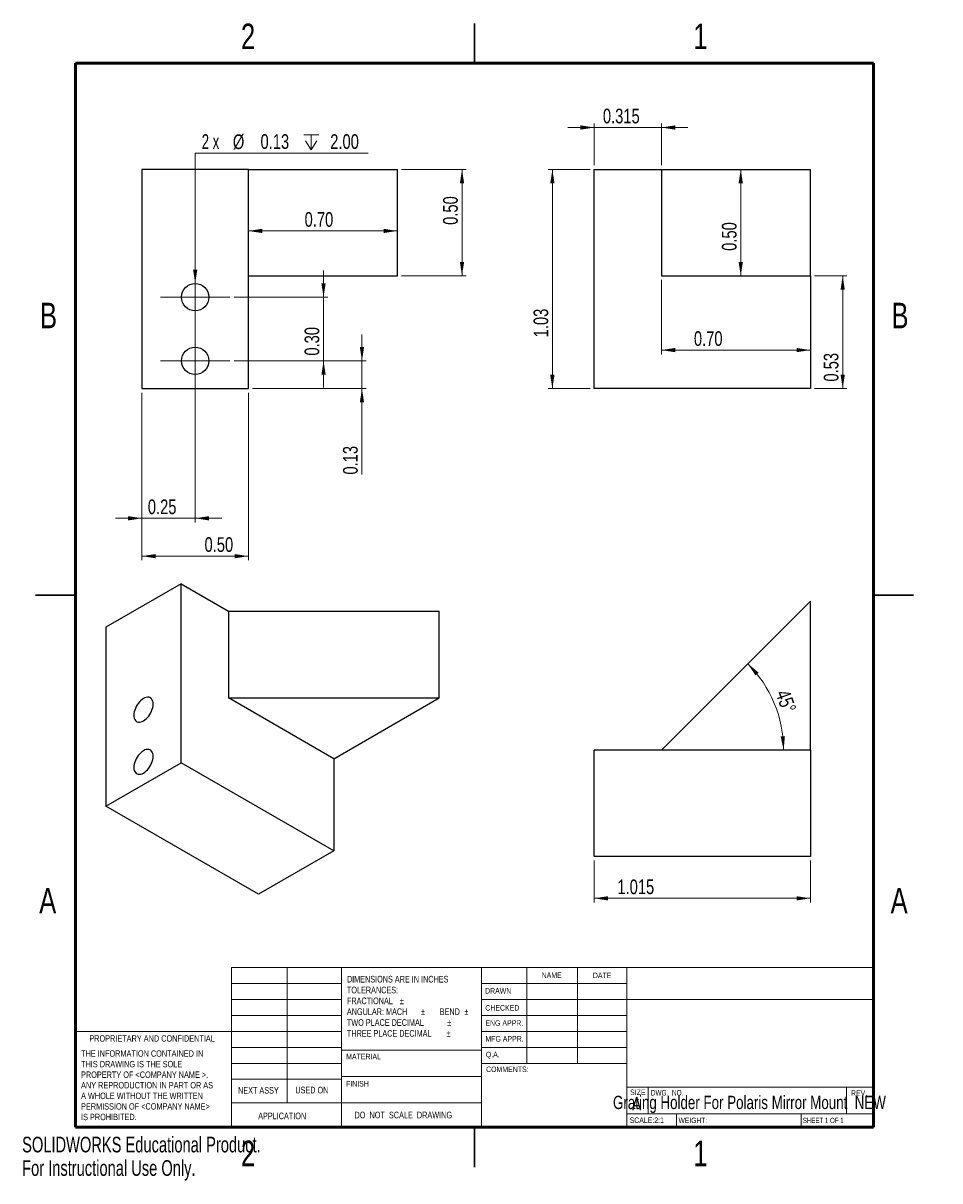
# Model space of a CAD drawing. Header units: inches. Extents: x 0 to 8.6, y 0 to 10.9.
import ezdxf

# ---------------------------------------------------------------- set-up
doc = ezdxf.new("R2010")
doc.units = ezdxf.units.IN
doc.header["$MEASUREMENT"] = 0
doc.styles.add('SLDTEXTSTYLE0', font='TXT', dxfattribs={"width": 0.75})
doc.styles.add('SLDTEXTSTYLE1', font='TXT', dxfattribs={"width": 0.6875})
doc.styles.add('SLDTEXTSTYLE2', font='TXT', dxfattribs={"width": 0.684783})
doc.styles.add('SLDTEXTSTYLE3', font='TXT', dxfattribs={"width": 0.694444})
doc.styles.add('SLDTEXTSTYLE4', font='TXT', dxfattribs={"width": 0.666667})
doc.styles.add('SLDTEXTSTYLE5', font='TXT', dxfattribs={"width": 0.7})
doc.dimstyles.new('SLDDIMSTYLE0', dxfattribs={"dimtxt": 0.137795, "dimasz": 0.13, "dimexe": 0, "dimexo": 0.0625, "dimgap": 0.034449, "dimtad": 1, "dimlfac": 0.5, "dimrnd": 1e-09, "dimzin": 0, "dimdsep": 46, "dimtxsty": 'SLDTEXTSTYLE0', "dimsah": 1, "dimcen": 0.09, "dimadec": 0, "dimazin": 0, "dimtfac": 1, "dimtofl": 0, "dimtmove": 0, "dimatfit": 3, "dimfxl": 1, "dimfrac": 2, "dimtolj": 1, "dimtzin": 12, "dimarcsym": 0})
doc.dimstyles.new('SLDDIMSTYLE1', dxfattribs={"dimtxt": 0.137795, "dimasz": 0.13, "dimexe": 0, "dimexo": 0.0625, "dimgap": 0.034449, "dimtad": 1, "dimdec": 3, "dimlfac": 0.5, "dimrnd": 1e-09, "dimdsep": 46, "dimtxsty": 'SLDTEXTSTYLE0', "dimsah": 1, "dimcen": 0.09, "dimadec": 0, "dimazin": 2, "dimtfac": 1, "dimtdec": 3, "dimtmove": 0, "dimatfit": 0, "dimfxl": 1, "dimfrac": 2, "dimtolj": 1, "dimtzin": 12, "dimarcsym": 0})
doc.dimstyles.new('SLDDIMSTYLE2', dxfattribs={"dimtxt": 0.137795, "dimasz": 0.13, "dimexe": 0, "dimexo": 0.0625, "dimgap": 0.034449, "dimtad": 1, "dimlfac": 0.5, "dimrnd": 1e-09, "dimzin": 12, "dimdsep": 46, "dimtxsty": 'SLDTEXTSTYLE0', "dimsah": 1, "dimcen": 0.09, "dimadec": 0, "dimazin": 3, "dimtfac": 1, "dimtofl": 0, "dimtmove": 0, "dimatfit": 3, "dimfxl": 1, "dimfrac": 2, "dimtolj": 1, "dimtzin": 12, "dimarcsym": 0})
doc.dimstyles.new('SLDDIMSTYLE3', dxfattribs={"dimtxt": 0.137795, "dimasz": 0.13, "dimexe": 0, "dimexo": 0.0625, "dimgap": 0.034449, "dimtad": 1, "dimlfac": 0.5, "dimrnd": 1e-09, "dimdsep": 46, "dimtxsty": 'SLDTEXTSTYLE0', "dimsah": 1, "dimcen": 0.09, "dimadec": 0, "dimazin": 2, "dimtfac": 1, "dimtofl": 0, "dimtmove": 0, "dimatfit": 3, "dimfxl": 1, "dimfrac": 2, "dimtolj": 1, "dimtzin": 12, "dimarcsym": 0})
doc.dimstyles.new('SLDDIMSTYLE4', dxfattribs={"dimtxt": 0.137795, "dimasz": 0.13, "dimexe": 0, "dimexo": 0.0625, "dimgap": 0.034449, "dimtad": 1, "dimlfac": 0.5, "dimrnd": 1e-09, "dimzin": 0, "dimdsep": 46, "dimtxsty": 'SLDTEXTSTYLE0', "dimsah": 1, "dimcen": 0.09, "dimadec": 0, "dimazin": 0, "dimtfac": 1, "dimtmove": 0, "dimatfit": 0, "dimfxl": 1, "dimfrac": 2, "dimtolj": 1, "dimtzin": 12, "dimarcsym": 0})
doc.dimstyles.new('SLDDIMSTYLE5', dxfattribs={"dimtxt": 0.137795, "dimasz": 0.13, "dimexe": 0, "dimexo": 0.0625, "dimgap": 0.034449, "dimtad": 1, "dimlfac": 0.5, "dimrnd": 1e-09, "dimdsep": 46, "dimtxsty": 'SLDTEXTSTYLE0', "dimsah": 1, "dimcen": 0.09, "dimadec": 0, "dimazin": 2, "dimtfac": 1, "dimtmove": 0, "dimatfit": 0, "dimfxl": 1, "dimfrac": 2, "dimtolj": 1, "dimtzin": 12, "dimarcsym": 0})
doc.dimstyles.new('SLDDIMSTYLE6', dxfattribs={"dimtxt": 0.137795, "dimasz": 0.13, "dimexe": 0, "dimexo": 0.0625, "dimgap": 0.034449, "dimtad": 0, "dimtih": 1, "dimtoh": 1, "dimlfac": 0.5, "dimrnd": 1e-09, "dimdsep": 46, "dimtxsty": 'SLDTEXTSTYLE0', "dimblk1": 'NONE', "dimsah": 1, "dimcen": 0, "dimadec": 0, "dimazin": 2, "dimtfac": 1, "dimtmove": 0, "dimatfit": 3, "dimldrblk": 'NONE', "dimfxl": 1, "dimfrac": 2, "dimtolj": 1, "dimtzin": 12, "dimarcsym": 0})
doc.dimstyles.new('SLDDIMSTYLE7', dxfattribs={"dimtxt": 0.137795, "dimasz": 0.13, "dimexe": 0, "dimexo": 0.0625, "dimgap": 0.034449, "dimtad": 1, "dimdec": 3, "dimlfac": 0.5, "dimrnd": 1e-09, "dimzin": 12, "dimdsep": 46, "dimtxsty": 'SLDTEXTSTYLE0', "dimsah": 1, "dimcen": 0.09, "dimadec": 0, "dimazin": 3, "dimtfac": 1, "dimtdec": 3, "dimtofl": 0, "dimtmove": 0, "dimatfit": 3, "dimfxl": 1, "dimfrac": 2, "dimtolj": 1, "dimtzin": 12, "dimarcsym": 0})
doc.dimstyles.new('SLDDIMSTYLE8', dxfattribs={"dimtxt": 0.137795, "dimasz": 0.13, "dimexe": 0, "dimexo": 0.0625, "dimgap": 0.034449, "dimtad": 1, "dimdec": 4, "dimlfac": 0.5, "dimzin": 12, "dimdsep": 46, "dimtxsty": 'SLDTEXTSTYLE0', "dimsah": 1, "dimcen": 0.09, "dimazin": 3, "dimtfac": 1, "dimtofl": 0, "dimtmove": 0, "dimatfit": 3, "dimfxl": 1, "dimfrac": 2, "dimtolj": 1, "dimtzin": 12, "dimarcsym": 0})

# ---------------------------------------------------------------- blocks, each defined once
blk = doc.blocks.new('_D')
at = {"color": 7, "linetype": 'Continuous', "lineweight": 0}
for p, q in [((6.006, 8.463), (6.006, 7.764)), ((7.406, 7.804), (6.006, 7.804))]:
    blk.add_line(p, q, dxfattribs=at)
at = {"color": 7, "linetype": 'Continuous', "lineweight": 18}
for points in [[(6.006, 7.804), (6.136, 7.784), (6.136, 7.824)], [(7.406, 7.804), (7.276, 7.824), (7.276, 7.784)]]:
    blk.add_solid(points, dxfattribs=at)
at = {"color": 7, "linetype": 'Continuous', "lineweight": 18, "insert": (6.312, 7.981), "char_height": 0.1378, "attachment_point": 1, "style": 'SLDTEXTSTYLE0'}
blk.add_mtext('0.70', dxfattribs=at)
blk = doc.blocks.new('_D_1')
at = {"color": 7, "linetype": 'Continuous', "lineweight": 0}
for p, q in [((5.376, 9.541), (5.376, 9.935)), ((6.006, 9.541), (6.006, 9.935)), ((5.376, 9.896), (5.126, 9.896)), ((5.376, 9.896), (6.006, 9.896)), ((6.006, 9.896), (6.256, 9.896))]:
    blk.add_line(p, q, dxfattribs=at)
at = {"color": 7, "linetype": 'Continuous', "lineweight": 18}
for points in [[(5.376, 9.896), (5.246, 9.916), (5.246, 9.876)], [(6.006, 9.896), (6.136, 9.876), (6.136, 9.916)]]:
    blk.add_solid(points, dxfattribs=at)
at = {"color": 7, "linetype": 'Continuous', "lineweight": 18, "insert": (5.457, 10.073), "char_height": 0.1378, "attachment_point": 1, "style": 'SLDTEXTSTYLE0'}
blk.add_mtext('0.315', dxfattribs=at)
blk = doc.blocks.new('_D_2')
at = {"color": 7, "linetype": 'Continuous', "lineweight": 0}
for p, q in [((5.337, 9.502), (4.943, 9.502)), ((4.982, 7.442), (4.982, 9.502)), ((5.337, 7.442), (4.943, 7.442))]:
    blk.add_line(p, q, dxfattribs=at)
at = {"color": 7, "linetype": 'Continuous', "lineweight": 18}
for points in [[(4.982, 9.502), (4.962, 9.372), (5.002, 9.372)], [(4.982, 7.442), (5.002, 7.572), (4.962, 7.572)]]:
    blk.add_solid(points, dxfattribs=at)
at = {"color": 7, "linetype": 'Continuous', "lineweight": 18, "insert": (4.805, 7.924), "char_height": 0.1378, "attachment_point": 1, "rotation": 90, "style": 'SLDTEXTSTYLE0'}
blk.add_mtext('1.03', dxfattribs=at)
blk = doc.blocks.new('_D_3')
at = {"color": 7, "linetype": 'Continuous', "lineweight": 0}
for p, q in [((7.445, 8.502), (7.749, 8.502)), ((7.71, 8.502), (7.71, 7.442)), ((7.445, 7.442), (7.749, 7.442))]:
    blk.add_line(p, q, dxfattribs=at)
at = {"color": 7, "linetype": 'Continuous', "lineweight": 18}
for points in [[(7.71, 8.502), (7.69, 8.372), (7.73, 8.372)], [(7.71, 7.442), (7.73, 7.572), (7.69, 7.572)]]:
    blk.add_solid(points, dxfattribs=at)
at = {"color": 7, "linetype": 'Continuous', "lineweight": 18, "insert": (7.532, 7.508), "char_height": 0.1378, "attachment_point": 1, "rotation": 90, "style": 'SLDTEXTSTYLE0'}
blk.add_mtext('0.53', dxfattribs=at)
blk = doc.blocks.new('_D_4')
at = {"color": 7, "linetype": 'Continuous', "lineweight": 0}
blk.add_line((6.752, 9.502), (6.752, 8.502), dxfattribs=at)
at = {"color": 7, "linetype": 'Continuous', "lineweight": 18}
for points in [[(6.752, 9.502), (6.732, 9.372), (6.772, 9.372)], [(6.752, 8.502), (6.772, 8.632), (6.732, 8.632)]]:
    blk.add_solid(points, dxfattribs=at)
at = {"color": 7, "linetype": 'Continuous', "lineweight": 18, "insert": (6.575, 8.737), "char_height": 0.1378, "attachment_point": 1, "rotation": 90, "style": 'SLDTEXTSTYLE0'}
blk.add_mtext('0.50', dxfattribs=at)
blk = doc.blocks.new('_D_5')
at = {"color": 7, "linetype": 'Continuous', "lineweight": 0}
for p, q in [((2.832, 8.302), (2.832, 8.552)), ((1.991, 8.302), (2.871, 8.302)), ((2.832, 8.302), (2.832, 7.702)), ((1.991, 7.702), (2.871, 7.702)), ((2.832, 7.702), (2.832, 7.452))]:
    blk.add_line(p, q, dxfattribs=at)
at = {"color": 7, "linetype": 'Continuous', "lineweight": 18}
for points in [[(2.832, 8.302), (2.852, 8.432), (2.812, 8.432)], [(2.832, 7.702), (2.812, 7.572), (2.852, 7.572)]]:
    blk.add_solid(points, dxfattribs=at)
at = {"color": 7, "linetype": 'Continuous', "lineweight": 18, "insert": (2.654, 7.752), "char_height": 0.1378, "attachment_point": 1, "rotation": 90, "style": 'SLDTEXTSTYLE0'}
blk.add_mtext('0.30', dxfattribs=at)
blk = doc.blocks.new('_D_6')
at = {"color": 7, "linetype": 'Continuous', "lineweight": 0}
for p, q in [((3.193, 7.702), (3.193, 7.952)), ((1.991, 7.702), (3.232, 7.702)), ((3.193, 7.442), (3.193, 7.702)), ((2.165, 7.442), (3.232, 7.442)), ((3.193, 7.442), (3.193, 6.634))]:
    blk.add_line(p, q, dxfattribs=at)
at = {"color": 7, "linetype": 'Continuous', "lineweight": 18}
for points in [[(3.193, 7.702), (3.213, 7.832), (3.173, 7.832)], [(3.193, 7.442), (3.173, 7.312), (3.213, 7.312)]]:
    blk.add_solid(points, dxfattribs=at)
at = {"color": 7, "linetype": 'Continuous', "lineweight": 18, "insert": (3.015, 6.634), "char_height": 0.1378, "attachment_point": 1, "rotation": 90, "style": 'SLDTEXTSTYLE0'}
blk.add_mtext('0.13', dxfattribs=at)
blk = doc.blocks.new('SW_SYMBOL_HOLE_DEPTH')
at = {"color": 0, "linetype": 'Continuous', "lineweight": 18}
for p, q in [((0, 34.4), (31.5, 34.4)), ((15.7, 34.4), (15.7, 3)), ((3.9, 21.9), (15.7, 3)), ((27.6, 21.9), (15.7, 3))]:
    blk.add_line(p, q, dxfattribs=at)
blk = doc.blocks.new('_D_7')
at = {"color": 7, "linetype": 'Continuous', "lineweight": 0}
for p, q in [((1.626, 8.431), (1.626, 9.654)), ((1.626, 9.654), (3.25, 9.654)), ((1.626, 8.174), (1.626, 8.431))]:
    blk.add_line(p, q, dxfattribs=at)
at = {"color": 7, "linetype": 'Continuous', "lineweight": 18}
blk.add_solid([(1.626, 8.431), (1.646, 8.561), (1.606, 8.561)], dxfattribs=at)
at = {"color": 7, "linetype": 'Continuous', "lineweight": 18, "xscale": 0.0044707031, "yscale": 0.0044707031, "zscale": 0.0044707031}
blk.add_blockref('SW_SYMBOL_HOLE_DEPTH', (2.646, 9.673), dxfattribs=at)
at = {"color": 7, "linetype": 'Continuous', "lineweight": 18, "char_height": 0.1378, "attachment_point": 1}
for s, insert, style in [('2 x', (1.688, 9.833), 'SLDTEXTSTYLE4'), ('%%c', (1.98, 9.831), 'SLDTEXTSTYLE0'), ('0.13', (2.24, 9.833), 'SLDTEXTSTYLE0'), ('2.00', (2.895, 9.833), 'SLDTEXTSTYLE0')]:
    blk.add_mtext(s, dxfattribs=dict(at, insert=insert, style=style))
blk = doc.blocks.new('_None')
blk = doc.blocks.new('_D_8')
at = {"color": 7, "linetype": 'Continuous', "lineweight": 0}
for p, q in [((1.626, 7.937), (1.626, 6.183)), ((1.126, 7.403), (1.126, 6.183)), ((1.126, 6.223), (0.876, 6.223)), ((1.626, 6.223), (1.126, 6.223)), ((1.626, 6.223), (1.876, 6.223))]:
    blk.add_line(p, q, dxfattribs=at)
at = {"color": 7, "linetype": 'Continuous', "lineweight": 18}
for points in [[(1.126, 6.223), (0.996, 6.243), (0.996, 6.203)], [(1.626, 6.223), (1.756, 6.203), (1.756, 6.243)]]:
    blk.add_solid(points, dxfattribs=at)
at = {"color": 7, "linetype": 'Continuous', "lineweight": 18, "insert": (1.181, 6.4), "char_height": 0.1378, "attachment_point": 1, "style": 'SLDTEXTSTYLE0'}
blk.add_mtext('0.25', dxfattribs=at)
blk = doc.blocks.new('_D_9')
at = {"color": 7, "linetype": 'Continuous', "lineweight": 0}
for p, q in [((1.126, 7.403), (1.126, 5.828)), ((2.126, 7.403), (2.126, 5.828)), ((1.126, 5.867), (2.126, 5.867))]:
    blk.add_line(p, q, dxfattribs=at)
at = {"color": 7, "linetype": 'Continuous', "lineweight": 18}
for points in [[(1.126, 5.867), (1.256, 5.847), (1.256, 5.887)], [(2.126, 5.867), (1.996, 5.887), (1.996, 5.847)]]:
    blk.add_solid(points, dxfattribs=at)
at = {"color": 7, "linetype": 'Continuous', "lineweight": 18, "insert": (1.714, 6.045), "char_height": 0.1378, "attachment_point": 1, "style": 'SLDTEXTSTYLE0'}
blk.add_mtext('0.50', dxfattribs=at)
blk = doc.blocks.new('_D_10')
at = {"color": 7, "linetype": 'Continuous', "lineweight": 0}
for p, q in [((2.126, 9.463), (2.126, 8.884)), ((3.526, 9.463), (3.526, 8.884)), ((2.126, 8.924), (3.526, 8.924))]:
    blk.add_line(p, q, dxfattribs=at)
at = {"color": 7, "linetype": 'Continuous', "lineweight": 18}
for points in [[(2.126, 8.924), (2.256, 8.904), (2.256, 8.944)], [(3.526, 8.924), (3.396, 8.944), (3.396, 8.904)]]:
    blk.add_solid(points, dxfattribs=at)
at = {"color": 7, "linetype": 'Continuous', "lineweight": 18, "insert": (2.654, 9.101), "char_height": 0.1378, "attachment_point": 1, "style": 'SLDTEXTSTYLE0'}
blk.add_mtext('0.70', dxfattribs=at)
blk = doc.blocks.new('_D_11')
at = {"color": 7, "linetype": 'Continuous', "lineweight": 0}
for p, q in [((3.565, 9.502), (4.172, 9.502)), ((4.133, 8.502), (4.133, 9.502)), ((3.565, 8.502), (4.172, 8.502))]:
    blk.add_line(p, q, dxfattribs=at)
at = {"color": 7, "linetype": 'Continuous', "lineweight": 18}
for points in [[(4.133, 9.502), (4.113, 9.372), (4.153, 9.372)], [(4.133, 8.502), (4.153, 8.632), (4.113, 8.632)]]:
    blk.add_solid(points, dxfattribs=at)
at = {"color": 7, "linetype": 'Continuous', "lineweight": 18, "insert": (3.955, 8.981), "char_height": 0.1378, "attachment_point": 1, "rotation": 90, "style": 'SLDTEXTSTYLE0'}
blk.add_mtext('0.50', dxfattribs=at)
blk = doc.blocks.new('SW_CENTERMARKSYMBOL_0')
at = {"color": 0, "linetype": 'Continuous', "lineweight": 18}
for p, q in [((0, 0.197), (0, 0.325)), ((0, 0), (0, 0.197)), ((-0.197, 0), (-0.325, 0)), ((0, 0), (-0.197, 0)), ((0, 0), (0, -0.197)), ((0, 0), (0.197, 0)), ((0.197, 0), (0.325, 0)), ((0, -0.197), (0, -0.325))]:
    blk.add_line(p, q, dxfattribs=at)
blk = doc.blocks.new('SW_CENTERMARKSYMBOL_1')
at = {"color": 0, "linetype": 'Continuous', "lineweight": 18}
for p, q in [((0, 0.197), (0, 0.325)), ((0, 0), (0, 0.197)), ((-0.197, 0), (-0.325, 0)), ((0, 0), (-0.197, 0)), ((0, 0), (0, -0.197)), ((0, 0), (0.197, 0)), ((0.197, 0), (0.325, 0)), ((0, -0.197), (0, -0.325))]:
    blk.add_line(p, q, dxfattribs=at)
blk = doc.blocks.new('_D_12')
at = {"color": 7, "linetype": 'Continuous', "lineweight": 0}
for p, q in [((5.376, 3.005), (5.376, 2.611)), ((7.406, 3.005), (7.406, 2.611)), ((7.406, 2.651), (5.376, 2.651))]:
    blk.add_line(p, q, dxfattribs=at)
at = {"color": 7, "linetype": 'Continuous', "lineweight": 18}
for points in [[(5.376, 2.651), (5.506, 2.631), (5.506, 2.671)], [(7.406, 2.651), (7.276, 2.671), (7.276, 2.631)]]:
    blk.add_solid(points, dxfattribs=at)
at = {"color": 7, "linetype": 'Continuous', "lineweight": 18, "insert": (5.593, 2.828), "char_height": 0.1378, "attachment_point": 1, "style": 'SLDTEXTSTYLE0'}
blk.add_mtext('1.015', dxfattribs=at)
blk = doc.blocks.new('_D_13')
at = {"color": 7, "linetype": 'Continuous', "lineweight": 18}
blk.add_arc((6.006, 4.044), 1.149, 0, 45, dxfattribs=at)
for points in [[(6.818, 4.857), (6.89, 4.746), (6.92, 4.773)], [(7.155, 4.044), (7.167, 4.175), (7.127, 4.173)]]:
    blk.add_solid(points, dxfattribs=at)
at = {"color": 7, "linetype": 'Continuous', "lineweight": 18, "insert": (7.207, 4.625), "char_height": 0.1378, "attachment_point": 1, "rotation": 289.8308, "style": 'SLDTEXTSTYLE0'}
blk.add_mtext('45°', dxfattribs=at)

msp = doc.modelspace()

# ---------------------------------------------------------------- linework, layer by layer
at = {"color": 7, "linetype": 'Continuous', "lineweight": 25}
for p, q in [((4.25, 10.875), (4.25, 10.5)), ((4.25, 10.5), (4.25, 10.875)), ((2.1258, 9.50212), (1.1258, 9.50212)), ((1.1258, 9.50212), (1.1258, 7.44212)), ((2.1258, 7.44212), (2.1258, 9.50212)), ((2.1258, 9.50212), (3.5258, 9.50212)), ((3.5258, 8.50212), (3.5258, 9.50212)), ((5.37605, 7.44212), (5.37605, 9.50212)), ((5.37605, 9.50212), (6.00597, 9.50212)), ((6.00597, 9.50212), (7.40597, 9.50212)), ((6.00597, 9.50212), (6.00597, 8.50212)), ((7.40597, 8.50212), (7.40597, 9.50212)), ((2.1258, 8.50212), (3.5258, 8.50212)), ((6.00597, 8.50212), (7.40597, 8.50212)), ((7.40597, 8.50212), (7.40597, 7.44212)), ((1.1258, 7.44212), (2.1258, 7.44212)), ((7.40597, 7.44212), (5.37605, 7.44212)), ((1.49379, 5.60772), (0.78668, 5.19951)), ((1.49379, 3.92564), (1.49379, 5.60772)), ((1.49379, 5.60772), (1.93921, 5.35058)), ((0.125, 5.5), (0.5, 5.5)), ((0.5, 5.5), (0.125, 5.5)), ((6.00597, 4.0443), (7.40597, 5.4443)), ((7.40597, 4.0443), (7.40597, 5.4443)), ((8.375, 5.5), (8, 5.5)), ((8, 5.5), (8.375, 5.5)), ((1.93921, 5.35058), (1.93921, 4.53404)), ((1.93921, 5.35058), (3.91911, 5.35058)), ((3.91911, 4.53404), (3.91911, 5.35058)), ((0.78668, 5.19951), (0.78668, 3.51744)), ((2.92916, 3.96255), (1.93921, 4.53404)), ((1.93921, 4.53404), (3.91911, 4.53404)), ((2.92916, 3.96255), (3.91911, 4.53404)), ((5.37605, 3.0443), (5.37605, 4.0443)), ((7.40597, 4.0443), (5.37605, 4.0443)), ((7.40597, 4.0443), (7.40597, 3.0443)), ((0.78668, 3.51744), (1.49379, 3.92564)), ((2.92916, 3.09702), (1.49379, 3.92564)), ((2.92916, 3.96255), (2.92916, 3.09702)), ((2.22205, 2.68882), (0.78668, 3.51744)), ((2.92916, 3.09702), (2.22205, 2.68882)), ((7.40597, 3.0443), (5.37605, 3.0443)), ((4.25, 0.125), (4.25, 0.5)), ((4.25, 0.5), (4.25, 0.125))]:
    msp.add_line(p, q, dxfattribs=at)
at = {"color": 7, "linetype": 'Continuous', "lineweight": 50}
for p, q in [((0.5, 0.5), (0.5, 10.5)), ((0.5, 10.5), (8, 10.5)), ((8, 10.5), (8, 0.5)), ((8, 0.5), (0.5, 0.5))]:
    msp.add_line(p, q, dxfattribs=at)
at = {"color": 7, "linetype": 'Continuous', "lineweight": 18}
for p, q in [((1.96751, 0.5), (1.96751, 2)), ((1.96751, 2), (3, 2)), ((2.48924, 2), (2.48924, 0.72745)), ((3, 0.5), (3, 2)), ((3, 2), (8, 2)), ((4.31699, 2), (4.31699, 0.5)), ((4.7435, 2), (4.7435, 1.1)), ((5.21955, 2), (5.21955, 1.1)), ((5.68165, 2), (5.68165, 0.5)), ((1.96751, 1.85), (3, 1.85)), ((4.31699, 1.85), (5.68165, 1.85)), ((1.96751, 1.7), (3, 1.7)), ((4.31699, 1.7), (8, 1.7)), ((1.96751, 1.55), (3, 1.55)), ((4.31699, 1.55), (5.68165, 1.55)), ((1.96751, 1.4), (0.5, 1.4)), ((1.96751, 1.4), (3, 1.4)), ((4.31699, 1.4), (5.68165, 1.4)), ((1.96751, 1.25), (3, 1.25)), ((4.31699, 1.22264), (3, 1.22264)), ((4.31699, 1.25), (5.68165, 1.25)), ((1.96751, 1.1), (3, 1.1)), ((4.31699, 1.1), (5.68165, 1.1)), ((1.96751, 0.95), (3, 0.95)), ((3, 0.97745), (4.31699, 0.97745)), ((5.68165, 0.875), (8, 0.875)), ((5.88236, 0.875), (5.88236, 0.625)), ((7.74683, 0.875), (7.74683, 0.625)), ((3, 0.72745), (1.96751, 0.72745)), ((3, 0.72745), (4.31699, 0.72745)), ((5.68165, 0.625), (8, 0.625)), ((6.14921, 0.625), (6.14921, 0.5)), ((7.31865, 0.625), (7.31865, 0.5))]:
    msp.add_line(p, q, dxfattribs=at)
at = {"color": 7, "linetype": 'Continuous', "lineweight": 25, "flags": 128}
for points in [[(1.14024, 4.31884), (1.15317, 4.32737), (1.16584, 4.33787), (1.17798, 4.35011), (1.18936, 4.36386), (1.19974, 4.37882), (1.20891, 4.3947), (1.21668, 4.41117), (1.22289, 4.42789), (1.22742, 4.44453), (1.23018, 4.46075), (1.2311, 4.47622), (1.23018, 4.49062), (1.22742, 4.50366), (1.22289, 4.51507), (1.21668, 4.52462), (1.20891, 4.53212), (1.19974, 4.53741), (1.18936, 4.54039), (1.17798, 4.541), (1.16584, 4.53922), (1.15317, 4.53509), (1.14024, 4.52869), (1.12731, 4.52016), (1.11464, 4.50966), (1.10249, 4.49742), (1.09111, 4.48368), (1.08073, 4.46871), (1.07157, 4.45283), (1.0638, 4.43636), (1.05758, 4.41964), (1.05305, 4.403), (1.0503, 4.38678), (1.04937, 4.37131), (1.0503, 4.35691), (1.05305, 4.34387), (1.05758, 4.33246), (1.0638, 4.32291), (1.07157, 4.31541), (1.08073, 4.31012), (1.09111, 4.30714), (1.10249, 4.30653), (1.11464, 4.30831), (1.12731, 4.31244), (1.14024, 4.31884)], [(1.14024, 3.82892), (1.15317, 3.83745), (1.16584, 3.84794), (1.17798, 3.86019), (1.18936, 3.87393), (1.19974, 3.88889), (1.20891, 3.90477), (1.21668, 3.92124), (1.22289, 3.93797), (1.22742, 3.95461), (1.23018, 3.97083), (1.2311, 3.98629), (1.23018, 4.00069), (1.22742, 4.01373), (1.22289, 4.02514), (1.21668, 4.03469), (1.20891, 4.04219), (1.19974, 4.04749), (1.18936, 4.05047), (1.17798, 4.05107), (1.16584, 4.04929), (1.15317, 4.04516), (1.14024, 4.03877), (1.12731, 4.03023), (1.11464, 4.01974), (1.10249, 4.00749), (1.09111, 3.99375), (1.08073, 3.97879), (1.07157, 3.96291), (1.0638, 3.94644), (1.05758, 3.92971), (1.05305, 3.91307), (1.0503, 3.89685), (1.04937, 3.88139), (1.0503, 3.86699), (1.05305, 3.85395), (1.05758, 3.84254), (1.0638, 3.83299), (1.07157, 3.82549), (1.08073, 3.82019), (1.09111, 3.81721), (1.10249, 3.81661), (1.11464, 3.81839), (1.12731, 3.82252), (1.14024, 3.82892)]]:
    msp.add_lwpolyline(points, dxfattribs=at)
at = {"color": 7, "linetype": 'Continuous', "lineweight": 25}
for centre in [(1.6258, 8.30212), (1.6258, 7.70212)]:
    msp.add_circle(centre, 0.1285, dxfattribs=at)

# ---------------------------------------------------------------- block references
at = {"color": 7, "linetype": 'Continuous', "lineweight": 0}
for name, p in [('SW_CENTERMARKSYMBOL_1', (1.6258, 8.30212)), ('SW_CENTERMARKSYMBOL_0', (1.6258, 7.70212))]:
    msp.add_blockref(name, p, dxfattribs=at)

# ---------------------------------------------------------------- texts
for s, insert, char_height, attachment_point, style in [('2', (2.12258, 10.87259), 0.24, 2, 'SLDTEXTSTYLE0'), ('1', (6.37258, 10.87259), 0.24, 2, 'SLDTEXTSTYLE0'), ('B', (0.24817, 8.24904), 0.24, 2, 'SLDTEXTSTYLE0'), ('B', (8.24817, 8.24904), 0.24, 2, 'SLDTEXTSTYLE0'), ('A', (0.24042, 2.74904), 0.24, 2, 'SLDTEXTSTYLE0'), ('A', (8.24042, 2.74904), 0.24, 2, 'SLDTEXTSTYLE0'), ('DIMENSIONS ARE IN INCHES', (3.05166, 1.92231), 0.0625, 1, 'SLDTEXTSTYLE0'), ('NAME', (4.88122, 1.95482), 0.052083, 1, 'SLDTEXTSTYLE0'), ('DATE', (5.36265, 1.9528), 0.052083, 1, 'SLDTEXTSTYLE0'), ('TOLERANCES:', (3.05166, 1.82044), 0.0625, 1, 'SLDTEXTSTYLE0'), ('DRAWN', (4.34977, 1.80738), 0.052083, 1, 'SLDTEXTSTYLE0'), ('FRACTIONAL', (3.05166, 1.71857), 0.0625, 1, 'SLDTEXTSTYLE0'), ('%%p', (3.54934, 1.71857), 0.0625, 1, 'SLDTEXTSTYLE0'), ('CHECKED', (4.35217, 1.64762), 0.052083, 1, 'SLDTEXTSTYLE0'), ('ANGULAR: MACH', (3.05166, 1.6167), 0.0625, 1, 'SLDTEXTSTYLE0'), ('%%p', (3.74721, 1.6167), 0.0625, 1, 'SLDTEXTSTYLE0'), ('BEND', (3.92393, 1.6167), 0.0625, 1, 'SLDTEXTSTYLE0'), ('%%p', (4.15535, 1.6167), 0.0625, 1, 'SLDTEXTSTYLE0'), ('TWO PLACE DECIMAL', (3.05166, 1.51483), 0.0625, 1, 'SLDTEXTSTYLE0'), ('%%p', (3.98801, 1.41296), 0.0625, 1, 'SLDTEXTSTYLE0'), ('%%p', (3.99342, 1.51483), 0.0625, 1, 'SLDTEXTSTYLE0'), ('ENG APPR.', (4.35268, 1.50523), 0.052083, 1, 'SLDTEXTSTYLE0'), ('PROPRIETARY AND CONFIDENTIAL', (0.63133, 1.36378), 0.06, 1, 'SLDTEXTSTYLE0'), ('THREE PLACE DECIMAL', (3.05166, 1.41296), 0.0625, 1, 'SLDTEXTSTYLE0'), ('MFG APPR.', (4.35314, 1.3563), 0.052083, 1, 'SLDTEXTSTYLE0'), ('THE INFORMATION CONTAINED IN', (0.55355, 1.22223), 0.06, 1, 'SLDTEXTSTYLE0'), ('Q.A.', (4.35702, 1.20897), 0.052083, 1, 'SLDTEXTSTYLE0'), ('THIS DRAWING IS THE SOLE', (0.55355, 1.12286), 0.06, 1, 'SLDTEXTSTYLE0'), ('MATERIAL', (3.04478, 1.18939), 0.052083, 1, 'SLDTEXTSTYLE0'), ('PROPERTY OF <COMPANY NAME >.', (0.55355, 1.02349), 0.06, 1, 'SLDTEXTSTYLE0'), ('COMMENTS:', (4.35943, 1.07001), 0.052083, 1, 'SLDTEXTSTYLE0'), ('ANY REPRODUCTION IN PART OR AS', (0.55355, 0.92412), 0.06, 1, 'SLDTEXTSTYLE0'), ('NEXT ASSY', (2.02884, 0.87778), 0.0625, 1, 'SLDTEXTSTYLE0'), ('USED ON', (2.56701, 0.87989), 0.0625, 1, 'SLDTEXTSTYLE0'), ('FINISH', (3.04361, 0.93432), 0.052083, 1, 'SLDTEXTSTYLE0'), ('A WHOLE WITHOUT THE WRITTEN', (0.55355, 0.82475), 0.06, 1, 'SLDTEXTSTYLE0'), ('Grating Holder For Polaris Mirror Mount  NEW', (6.8337, 0.79511), 0.125, 2, 'SLDTEXTSTYLE0'), ('SIZE', (5.71269, 0.8539), 0.052083, 1, 'SLDTEXTSTYLE0'), ('A', (5.7319, 0.78429), 0.125, 1, 'SLDTEXTSTYLE0'), ('DWG.  NO.', (5.90762, 0.84981), 0.052083, 1, 'SLDTEXTSTYLE3'), ('REV.', (7.78758, 0.84672), 0.052083, 1, 'SLDTEXTSTYLE0'), ('PERMISSION OF <COMPANY NAME>', (0.55355, 0.72538), 0.06, 1, 'SLDTEXTSTYLE0'), ('IS PROHIBITED.', (0.55355, 0.62601), 0.06, 1, 'SLDTEXTSTYLE0'), ('APPLICATION', (2.218, 0.63715), 0.0625, 1, 'SLDTEXTSTYLE0'), ('DO  NOT  SCALE  DRAWING', (3.12338, 0.64544), 0.0625, 1, 'SLDTEXTSTYLE2'), ('SCALE:2:1', (5.70784, 0.5917), 0.052083, 1, 'SLDTEXTSTYLE0'), ('WEIGHT:', (6.16788, 0.58897), 0.05, 1, 'SLDTEXTSTYLE0'), ('SHEET 1 OF 1', (7.33544, 0.58849), 0.05, 1, 'SLDTEXTSTYLE1'), ('2', (2.12258, 0.37259), 0.24, 2, 'SLDTEXTSTYLE0'), ('1', (6.37258, 0.37259), 0.24, 2, 'SLDTEXTSTYLE0')]:
    msp.add_mtext(s, dxfattribs=dict(at, insert=insert, char_height=char_height, attachment_point=attachment_point, style=style))
at = {"color": 7, "linetype": 'Continuous', "char_height": 0.14705, "attachment_point": 1, "style": 'SLDTEXTSTYLE5'}
for s, insert in [('SOLIDWORKS Educational Product.', (0, 0.41013)), ('For Instructional Use Only.', (0, 0.18956))]:
    msp.add_mtext(s, dxfattribs=dict(at, insert=insert))

# ---------------------------------------------------------------- dimensions: what is measured, and where the dimension line sits
at = {"color": 7, "linetype": 'Continuous', "lineweight": 18}
for base, p1, p2, dimstyle, picture, middle in [((6.00597, 9.89583), (5.37605, 9.50212), (6.00597, 9.50212), 'SLDDIMSTYLE1', '_D_1', (5.68638, 9.89583)), ((3.5258, 8.92382), (2.1258, 9.50212), (3.5258, 9.50212), 'SLDDIMSTYLE0', '_D_10', (2.83169, 8.92382)), ((6.00597, 7.80362), (7.40597, 7.44212), (6.00597, 8.50212), 'SLDDIMSTYLE0', '_D', (6.49039, 7.80362)), ((1.1258, 6.22271), (1.6258, 7.97677), (1.1258, 7.44212), 'SLDDIMSTYLE5', '_D_8', (1.35918, 6.22271)), ((2.1258, 5.86732), (1.1258, 7.44212), (2.1258, 7.44212), 'SLDDIMSTYLE0', '_D_9', (1.89217, 5.86732)), ((5.37605, 2.6506), (7.40597, 3.0443), (5.37605, 3.0443), 'SLDDIMSTYLE7', '_D_12', (5.82188, 2.6506))]:
    dim = msp.add_linear_dim(base=base, p1=p1, p2=p2, dimstyle=dimstyle, dxfattribs=at)
    dim.commit()
    dim.dimension.update_dxf_attribs({"geometry": picture, "text_midpoint": middle, "dimtype": 160})
dim = msp.add_diameter_dim_2p(p1=(1.6258, 8.17362), p2=(1.6258, 8.43062), text='2 x <> {\\fGDT;x} 2.00\\P', dimstyle='SLDDIMSTYLE6', dxfattribs=at)
dim.commit()
dim.dimension.update_dxf_attribs({"geometry": '_D_7', "text_midpoint": (2.46928, 9.76396), "dimtype": 163})
for base, p1, p2, dimstyle, picture, middle in [((4.13256, 9.50212), (3.5258, 8.50212), (3.5258, 9.50212), 'SLDDIMSTYLE0', '_D_11', (4.13256, 9.1587)), ((4.98235, 9.50212), (5.37605, 7.44212), (5.37605, 9.50212), 'SLDDIMSTYLE2', '_D_2', (4.98235, 8.10174)), ((6.75237, 8.50212), (7.40597, 9.50212), (7.40597, 8.50212), 'SLDDIMSTYLE0', '_D_4', (6.75237, 8.91478)), ((2.83169, 7.70212), (1.95115, 8.30212), (1.95115, 7.70212), 'SLDDIMSTYLE4', '_D_5', (2.83169, 7.9301)), ((7.70995, 7.44212), (7.40597, 8.50212), (7.40597, 7.44212), 'SLDDIMSTYLE3', '_D_3', (7.70995, 7.68618)), ((3.19304, 7.70212), (2.1258, 7.44212), (1.95115, 7.70212), 'SLDDIMSTYLE5', '_D_6', (3.19304, 6.8122))]:
    dim = msp.add_linear_dim(base=base, p1=p1, p2=p2, angle=90, dimstyle=dimstyle, dxfattribs=at)
    dim.commit()
    dim.dimension.update_dxf_attribs({"geometry": picture, "text_midpoint": middle, "dimtype": 160})
dim = msp.add_angular_dim_2l(base=(7.0673, 4.48391), line1=((7.40597, 4.0443), (5.37605, 4.0443)), line2=((6.00597, 4.0443), (7.40597, 5.4443)), dimstyle='SLDDIMSTYLE8', dxfattribs=at)
dim.commit()
dim.dimension.update_dxf_attribs({"geometry": '_D_13', "text_midpoint": (7.08662, 4.43401), "dimtype": 162})

doc.saveas('drawing.dxf')
